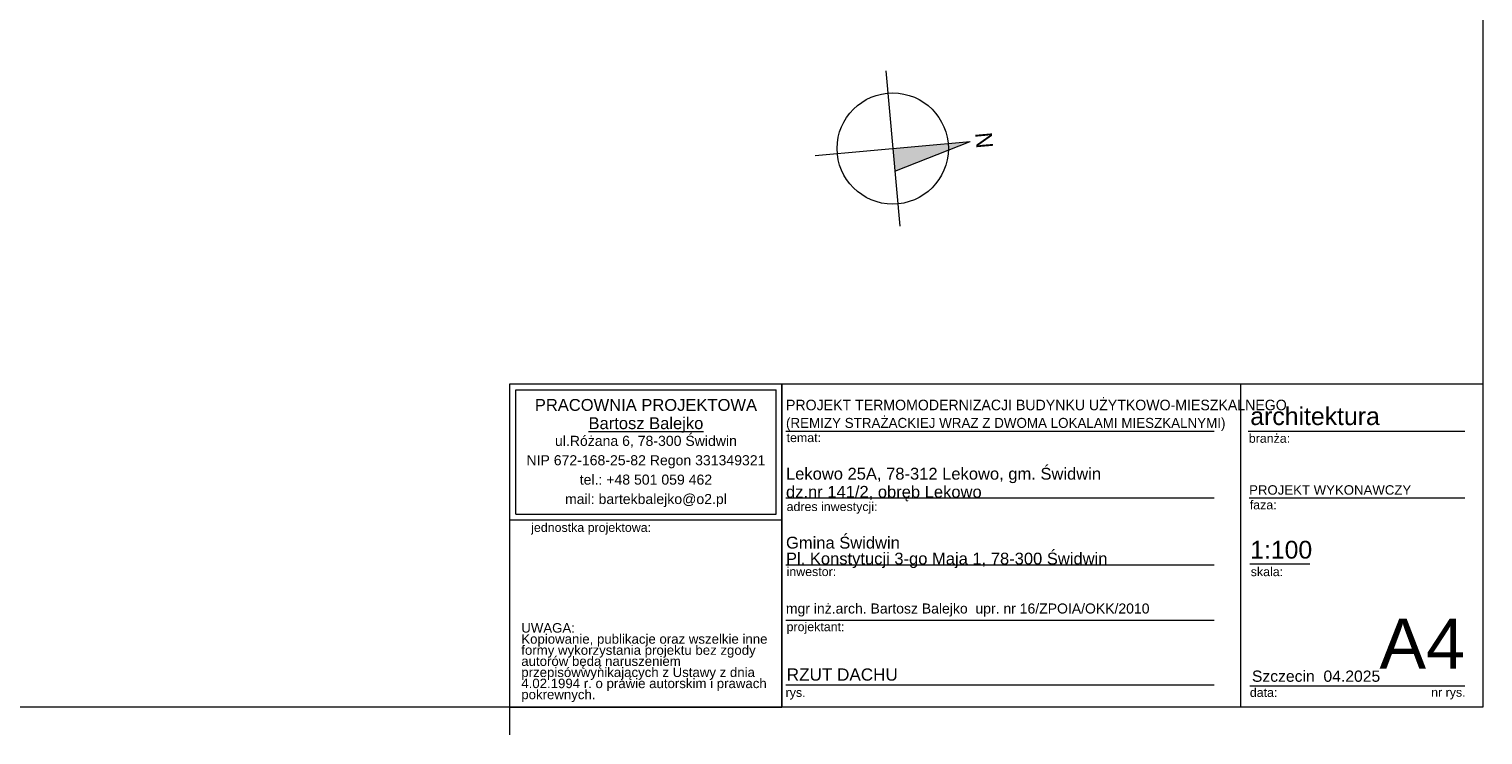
# Model space of a CAD drawing. Extents: x -547885 to -186295, y -25370 to 156194.
# Tile 227 of 256: x -490371 to -464223, y 126744 to 139435. Entities that reach past the tile are written whole.
import ezdxf

# ---------------------------------------------------------------- set-up
doc = ezdxf.new("R2010")
doc.units = 0
doc.header["$MEASUREMENT"] = 0
for name, color, linetype, lineweight in [('ARCH TABELA_Nr_Pióra__1', 7, 'Continuous', 25), ('ARCH TABELA_Nr_Pióra__21', 7, 'Continuous', 9), ('ARCH TABELA_Nr_Pióra__7', 7, 'Continuous', 13), ('Arch tabelki_Nr_Pióra__21', 7, 'Continuous', 9), ('arch wypelnienia_Nr_Pióra__21', 7, 'Continuous', 9)]:
    doc.layers.add(name, color=color, linetype=linetype, lineweight=lineweight)
doc.styles.add('GENERATED_STYLE_3', font='arial.ttf')
doc.styles.add('GENERATED_STYLE_7', font='txt')
doc.styles.add('GENERATED_STYLE_8', font='arial.ttf')
doc.styles.add('GENERATED_STYLE_9', font='arial.ttf')

msp = doc.modelspace()

# ---------------------------------------------------------------- hatches: boundary and pattern name
at = {"layer": 'arch wypelnienia_Nr_Pióra__21', "linetype": 'Continuous'}
msp.add_hatch(color=256, dxfattribs=at).paths.add_polyline_path([(-473443, 137413.3), (-474800.6, 136879.4), (-474837.4, 137287.7)], flags=0)

# ---------------------------------------------------------------- linework, layer by layer
at = {"layer": 'ARCH TABELA_Nr_Pióra__21', "linetype": 'Continuous'}
for p, q in [((-464223.3, 155694.2), (-464223.3, 127244.2)), ((-474963, 138682.1), (-474711.8, 135893.3)), ((-476231.8, 137162.1), (-473443, 137413.3)), ((-474800.6, 136879.4), (-473443, 137413.3)), ((-481723.3, 127244.2), (-481723.3, 133055.3)), ((-481723.3, 133055.3), (-476829.7, 133055.3)), ((-481723.3, 130608.5), (-481723.3, 133055.3)), ((-481723.3, 133055.3), (-464223.3, 133055.3)), ((-481616.9, 130714.9), (-481616.9, 132949)), ((-481616.9, 132949), (-476936.1, 132949)), ((-476936.1, 130714.9), (-476936.1, 132949)), ((-476829.7, 133055.3), (-476829.7, 127244.2)), ((-476829.7, 130608.5), (-476829.7, 133055.3)), ((-468585, 133055.3), (-468585, 127244.2)), ((-464223.3, 133055.3), (-464223.3, 127244.2)), ((-476829.7, 127244.2), (-476829.7, 132655.3)), ((-476757.5, 132205.3), (-469057.7, 132205.3)), ((-468445.7, 132205.3), (-464546.4, 132205.3)), ((-476757.5, 131005.3), (-469057.7, 131005.3)), ((-468428.3, 131005.3), (-464546.4, 131005.3)), ((-481723.3, 130608.5), (-476829.7, 130608.5)), ((-481616.9, 130714.9), (-476936.1, 130714.9)), ((-476757.5, 129805.3), (-469057.7, 129805.3)), ((-468416.5, 129822.7), (-467336.8, 129822.7)), ((-476757.5, 128805.3), (-469057.7, 128805.3)), ((-476757.5, 127644.2), (-469057.7, 127644.2)), ((-468416.5, 127626.6), (-466134.7, 127626.6)), ((-466134.7, 127626.6), (-464546.4, 127626.6)), ((-464223.3, 127244.2), (-504973.3, 127244.2)), ((-481723.3, 127244.2), (-476829.7, 127244.2)), ((-481723.3, 126744.2), (-481723.3, 127244.2)), ((-464223.3, 127244.2), (-476829.7, 127244.2))]:
    msp.add_line(p, q, dxfattribs=at)
msp.add_circle((-474837.4, 137287.7), 1000, dxfattribs=at)

# ---------------------------------------------------------------- texts
at = {"layer": 'ARCH TABELA_Nr_Pióra__1', "linetype": 'Continuous', "insert": (-476757.5, 132210.1), "char_height": 190, "attachment_point": 7, "line_spacing_factor": 1.033421, "style": 'GENERATED_STYLE_7'}
msp.add_mtext('{\\pt22542.7;PROJEKT TERMOMODERNIZACJI BUDYNKU UŻYTKOWO-MIESZKALNEGO\\P\\pt22542.7;\\H0.947368x;(REMIZY STRAŻACKIEJ WRAZ Z DWOMA LOKALAMI MIESZKALNYMI)}', dxfattribs=at)
at = {"layer": 'ARCH TABELA_Nr_Pióra__1', "linetype": 'Continuous', "attachment_point": 1}
for s, insert, char_height, style in [('{PROJEKT WYKONAWCZY}', (-468428.3, 131233.6), 170, 'GENERATED_STYLE_8'), ('{RZUT DACHU}', (-476743.7, 127939.6), 220, 'GENERATED_STYLE_9')]:
    msp.add_mtext(s, dxfattribs=dict(at, insert=insert, char_height=char_height, style=style))
at = {"layer": 'ARCH TABELA_Nr_Pióra__21', "linetype": 'Continuous', "insert": (-476757.5, 129744.1), "char_height": 212.766, "attachment_point": 7, "line_spacing_factor": 0.807442, "style": 'GENERATED_STYLE_8'}
msp.add_mtext('{Gmina Świdwin\\PPl. Konstytucji 3-go Maja 1, 78-300 Świdwin}', dxfattribs=at)
at = {"layer": 'ARCH TABELA_Nr_Pióra__7', "linetype": 'Continuous', "char_height": 212.766}
for s, insert, attachment_point, line_spacing_factor, style in [('{PRACOWNIA PROJEKTOWA\\P\\LBartosz Balejko}', (-479276.5, 132784), 2, 0.926719, 'GENERATED_STYLE_3'), ('{Lekowo 25A, 78-312 Lekowo, gm. Świdwin\\Pdz.nr 141/2, obręb Lekowo}', (-476757.5, 130944.1), 7, 0.918867, 'GENERATED_STYLE_8')]:
    msp.add_mtext(s, dxfattribs=dict(at, insert=insert, attachment_point=attachment_point, line_spacing_factor=line_spacing_factor, style=style))
at = {"layer": 'ARCH TABELA_Nr_Pióra__7', "linetype": 'Continuous', "style": 'GENERATED_STYLE_8'}
for s, insert, char_height, attachment_point in [('{architektura}', (-468407, 132635), 319.16, 1), ('{temat:}', (-476746.8, 132168.9), 159.58, 1), ('{branża:}', (-468433.9, 132156.6), 159.58, 1), ('{adres inwestycji:}', (-476746.8, 130929.2), 159.58, 1), ('{faza:}', (-468416.5, 130960.3), 159.58, 1), ('{jednostka projektowa:}', (-481340.4, 130553.9), 159.58, 1), ('{1:100}', (-468409.1, 130233.9), 319.16, 1), ('{inwestor:}', (-476746.8, 129760.3), 159.58, 1), ('{skala:}', (-468398.8, 129758.4), 159.58, 1), ('{mgr inż.arch. Bartosz Balejko  upr. nr 16/ZPOIA/OKK/2010}', (-476759.7, 129107.2), 180, 1), ('{projektant:}', (-476746.8, 128768.9), 159.58, 1), ('{A4}', (-464546.4, 128835.1), 900, 3), ('{Szczecin  04.2025}', (-468377.8, 127901.5), 202.128, 1), ('{data:}', (-468415.1, 127587), 159.58, 1), ('{rys.}', (-476764.7, 127587), 159.58, 1), ('{nr rys.}', (-465154.3, 127590.1), 159.58, 1)]:
    msp.add_mtext(s, dxfattribs=dict(at, insert=insert, char_height=char_height, attachment_point=attachment_point))
for s, insert, char_height, width, attachment_point, line_spacing_factor in [('{ul.Różana 6, 78-300 Świdwin\\PNIP 672-168-25-82 Regon 331349321\\Ptel.: +48 501 059 462\\Pmail: bartekbalejko@o2.pl}', (-479276.5, 132122.1), 180.852, 4680.851, 2, 1.156383), ('{UWAGA:\\PKopiowanie, publikacje oraz wszelkie inne formy wykorzystania projektu bez zgody autorów będą naruszeniem przepisówwynikających z Ustawy z dnia 4.02.1994 r. o prawie autorskim i prawach pokrewnych.}', (-481518.2, 128753.9), 170.2128, 4483.408, 1, 0.703415)]:
    msp.add_mtext(s, dxfattribs=dict(at, insert=insert, char_height=char_height, width=width, attachment_point=attachment_point, line_spacing_factor=line_spacing_factor))
at = {"layer": 'Arch tabelki_Nr_Pióra__21', "linetype": 'Continuous', "insert": (-473044.4, 137449.2), "char_height": 300, "attachment_point": 2, "rotation": 275.14546, "style": 'GENERATED_STYLE_7'}
msp.add_mtext('{N}', dxfattribs=at)

doc.saveas('drawing.dxf')
